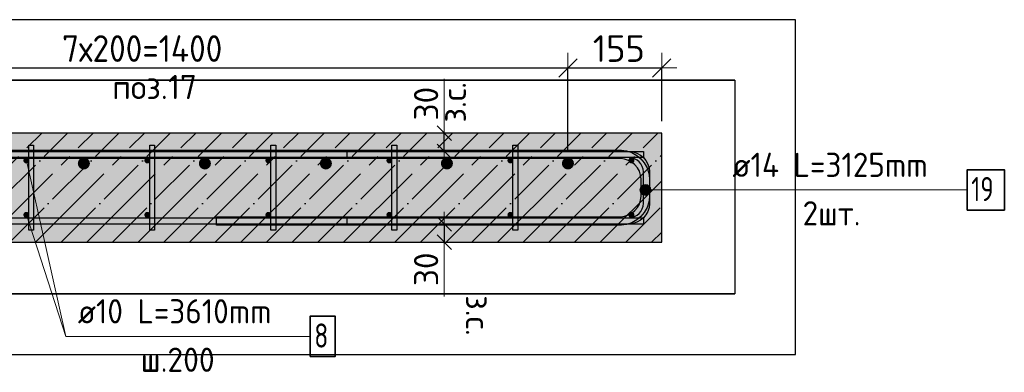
# Model space of a CAD drawing. Header units: millimetres. Extents: x -17997 to 37135, y 45383 to 72408.
# Tile 55 of 67: x 30638 to 32266, y 59124 to 59707. Entities that reach past the tile are written whole.
import ezdxf

# ---------------------------------------------------------------- set-up
doc = ezdxf.new("R2010")
doc.units = ezdxf.units.MM
doc.header["$PDMODE"] = 65
doc.linetypes.add('______11', pattern=[100, 80, -10, 0, -10])
doc.linetypes.add('______5', pattern=[220, 160, -20, 20, -20])
for name, color, linetype, lineweight in [('Standard', 7, 'Continuous', 25), ('Арм.стержн. Арматура края', 96, 'Continuous', 35), ('Арм.стержн. вертикальными 1', 22, 'Continuous', 35), ('Арм.стержн.горизонт. 1', 180, 'Continuous', 35), ('Арм.стержн.горизонт. 2', 202, 'Continuous', 35), ('Размерная линия_ общее', 7, 'Continuous', 13), ('Размерная линия_ общее_1', 7, 'Continuous', 13)]:
    doc.layers.add(name, color=color, linetype=linetype, lineweight=lineweight)
doc.layers.add('Арм.стержн. вертикальными 2', color=7, linetype='Continuous', lineweight=35, true_color=0x006e00)
doc.layers.add('Арм.стержн.Стяжки', color=7, linetype='Continuous', lineweight=35, true_color=0x501e0f)
doc.styles.add('ISOCPEUR', font='ISOCPEUR')
doc.dimstyles.new('DIMSTYLE_3', dxfattribs={"dimtxt": 44, "dimasz": 50, "dimexe": 0, "dimexo": 0, "dimgap": 22, "dimtad": 2, "dimdec": 0, "dimrnd": 5, "dimzin": 12, "dimdsep": 46, "dimtxsty": 'ISOCPEUR', "dimblk1": 'ALL_ML_STRICH', "dimblk2": 'ALL_ML_STRICH', "dimsah": 1, "dimcen": 0, "dimclrd": 7, "dimclre": 256, "dimclrt": 7, "dimadec": 0, "dimazin": 0, "dimtfac": 1, "dimtdec": 0, "dimtix": 1, "dimtmove": 2, "dimatfit": 3, "dimfxl": 0, "dimtzin": 0, "dimlwd": 0, "dimlwe": -3, "dimarcsym": 0})
doc.dimstyles.new('DIMSTYLE_8', dxfattribs={"dimtxt": 40, "dimasz": 40, "dimexe": 0, "dimexo": 0.001, "dimgap": 20, "dimtad": 2, "dimdec": 0, "dimrnd": 5, "dimzin": 12, "dimdsep": 46, "dimtxsty": 'ISOCPEUR', "dimblk1": 'ALL_ML_STRICH', "dimblk2": 'ALL_ML_STRICH', "dimsah": 1, "dimcen": 0, "dimse1": 1, "dimse2": 1, "dimclrd": 7, "dimclre": 256, "dimclrt": 7, "dimadec": 0, "dimazin": 0, "dimtfac": 1, "dimtdec": 0, "dimtix": 1, "dimtmove": 2, "dimatfit": 3, "dimfxl": 0, "dimtvp": 1.2, "dimtzin": 0, "dimlwd": 0, "dimlwe": -3, "dimarcsym": 0})

# ---------------------------------------------------------------- blocks, each defined once
blk = doc.blocks.new('ALL_ML_STRICH')
at = {"color": 0, "linetype": 'ByBlock', "lineweight": -2}
for p, q in [((0, -0.5), (0, 0.5)), ((-1, 0), (0.5, 0)), ((-0.3, -0.3), (0.3, 0.3))]:
    blk.add_line(p, q, dxfattribs=at)
blk = doc.blocks.new('*D86')
at = {"layer": 'DEFPOINTS', "color": 7, "linetype": 'Continuous', "lineweight": 13, "transparency": 33554687}
for p in [(31331.4, 59519.3), (31331.4, 59489.3), (31340.1, 59489.3)]:
    blk.add_point(p, dxfattribs=at)
at = {"layer": 'Размерная линия_ общее_1', "color": 7, "linetype": 'Continuous', "lineweight": -2, "transparency": 33554687}
blk.add_line((31340.1, 59489.3), (31340.1, 59519.3), dxfattribs=at)
at = {"layer": 'Размерная линия_ общее_1', "color": 7, "linetype": 'Continuous', "lineweight": 13, "transparency": 33554687, "xscale": 40, "yscale": 40, "zscale": 40}
for p, rotation in [((31340.1, 59519.3), 90), ((31340.1, 59489.3), 270)]:
    blk.add_blockref('ALL_ML_STRICH', p, dxfattribs=dict(at, rotation=rotation))
at = {"layer": 'Размерная линия_ общее_1', "color": 7, "linetype": 'Continuous', "lineweight": 13, "transparency": 33554687, "insert": (31335.9, 59536.9), "char_height": 40, "width": 2, "attachment_point": 1, "rotation": 90, "line_spacing_factor": 0.60241, "style": 'ISOCPEUR'}
blk.add_mtext('з.с.', dxfattribs=at)
at = {"layer": 'Размерная линия_ общее_1', "color": 7, "linetype": 'Continuous', "lineweight": 13, "transparency": 33554687, "insert": (31310.1, 59568.1), "char_height": 40, "width": 80, "attachment_point": 5, "rotation": 90, "style": 'ISOCPEUR'}
blk.add_mtext('\\A1;{30}', dxfattribs=at)
blk = doc.blocks.new('*D87')
at = {"layer": 'DEFPOINTS', "color": 7, "linetype": 'Continuous', "lineweight": 13, "transparency": 33554687}
for p in [(31331.4, 59369.3), (31340.1, 59369.3), (31331.4, 59339.3)]:
    blk.add_point(p, dxfattribs=at)
at = {"layer": 'Размерная линия_ общее_1', "color": 7, "linetype": 'Continuous', "lineweight": -2, "transparency": 33554687}
blk.add_line((31340.1, 59369.3), (31340.1, 59339.3), dxfattribs=at)
at = {"layer": 'Размерная линия_ общее_1', "color": 7, "linetype": 'Continuous', "lineweight": 13, "transparency": 33554687, "xscale": 40, "yscale": 40, "zscale": 40}
for p, rotation in [((31340.1, 59369.3), 90), ((31340.1, 59339.3), 270)]:
    blk.add_blockref('ALL_ML_STRICH', p, dxfattribs=dict(at, rotation=rotation))
at = {"layer": 'Размерная линия_ общее_1', "color": 7, "linetype": 'Continuous', "lineweight": 13, "transparency": 33554687, "insert": (31310.1, 59294.5), "char_height": 40, "width": 80, "attachment_point": 5, "rotation": 90, "style": 'ISOCPEUR'}
blk.add_mtext('\\A1;{30}', dxfattribs=at)
at = {"layer": 'Размерная линия_ общее_1', "color": 7, "linetype": 'Continuous', "lineweight": 13, "transparency": 33554687, "insert": (31415.9, 59251.7), "char_height": 40, "width": 2, "attachment_point": 1, "rotation": 270, "line_spacing_factor": 0.60241, "style": 'ISOCPEUR'}
blk.add_mtext('з.с.', dxfattribs=at)
blk = doc.blocks.new('*D231')
at = {"layer": 'DEFPOINTS', "color": 7, "linetype": 'Continuous', "lineweight": 13, "transparency": 33554687}
for p in [(30144.5, 59627.1), (30144.5, 59469.3), (31544.5, 59469.3)]:
    blk.add_point(p, dxfattribs=at)
at = {"layer": 'Размерная линия_ общее', "color": 253, "linetype": 'Continuous', "lineweight": -2, "true_color": 0xa0a0a0, "transparency": 33554687}
for p, q in [((30144.5, 59489.3), (30144.5, 59627.1)), ((31544.5, 59489.3), (31544.5, 59627.1))]:
    blk.add_line(p, q, dxfattribs=at)
at = {"layer": 'Размерная линия_ общее', "color": 7, "linetype": 'Continuous', "lineweight": -2, "transparency": 33554687}
blk.add_line((30144.5, 59627.1), (31544.5, 59627.1), dxfattribs=at)
at = {"layer": 'Размерная линия_ общее', "color": 7, "linetype": 'Continuous', "lineweight": 13, "transparency": 33554687, "xscale": 50, "yscale": 50, "zscale": 50, "rotation": 180}
blk.add_blockref('ALL_ML_STRICH', (30144.5, 59627.1), dxfattribs=at)
at = {"layer": 'Размерная линия_ общее', "color": 7, "linetype": 'Continuous', "lineweight": 13, "transparency": 33554687, "xscale": 50, "yscale": 50, "zscale": 50}
blk.add_blockref('ALL_ML_STRICH', (31544.5, 59627.1), dxfattribs=at)
at = {"layer": 'Размерная линия_ общее', "color": 7, "linetype": 'Continuous', "lineweight": 13, "transparency": 33554687, "insert": (30708.5, 59681.1), "char_height": 44, "width": 2.2, "attachment_point": 1, "line_spacing_factor": 0.60241, "style": 'ISOCPEUR'}
blk.add_mtext('\\W0.91;7х200=1400', dxfattribs=at)
blk = doc.blocks.new('*D232')
at = {"layer": 'DEFPOINTS', "color": 7, "linetype": 'Continuous', "lineweight": 13, "transparency": 33554687}
for p in [(31544.5, 59627.1), (31699.5, 59519.3), (31544.5, 59469.3)]:
    blk.add_point(p, dxfattribs=at)
at = {"layer": 'Размерная линия_ общее', "color": 253, "linetype": 'Continuous', "lineweight": -2, "true_color": 0xa0a0a0, "transparency": 33554687}
for p, q in [((31544.5, 59489.3), (31544.5, 59627.1)), ((31699.5, 59539.3), (31699.5, 59627.1))]:
    blk.add_line(p, q, dxfattribs=at)
at = {"layer": 'Размерная линия_ общее', "color": 7, "linetype": 'Continuous', "lineweight": -2, "transparency": 33554687}
blk.add_line((31544.5, 59627.1), (31699.5, 59627.1), dxfattribs=at)
at = {"layer": 'Размерная линия_ общее', "color": 7, "linetype": 'Continuous', "lineweight": 13, "transparency": 33554687, "xscale": 50, "yscale": 50, "zscale": 50, "rotation": 180}
blk.add_blockref('ALL_ML_STRICH', (31544.5, 59627.1), dxfattribs=at)
at = {"layer": 'Размерная линия_ общее', "color": 7, "linetype": 'Continuous', "lineweight": 13, "transparency": 33554687, "xscale": 50, "yscale": 50, "zscale": 50}
blk.add_blockref('ALL_ML_STRICH', (31699.5, 59627.1), dxfattribs=at)
at = {"layer": 'Размерная линия_ общее', "color": 7, "linetype": 'Continuous', "lineweight": 13, "transparency": 33554687, "insert": (31628.6, 59659.1), "char_height": 44, "width": 132, "attachment_point": 5, "style": 'ISOCPEUR'}
blk.add_mtext('\\A1;{155}', dxfattribs=at)

msp = doc.modelspace()

# ---------------------------------------------------------------- hatches: boundary and pattern name
at = {"layer": 'Standard', "linetype": 'Continuous', "lineweight": -3, "transparency": 33554687}
msp.add_hatch(color=7, dxfattribs=at).paths.add_polyline_path([(29879.5, 59519.3), (29879.5, 59339.3), (31699.5, 59339.3), (31699.5, 59519.3)])
at = {"layer": 'Арм.стержн. вертикальными 1', "linetype": 'Continuous', "lineweight": 50, "transparency": 33554687}
for points in [[(30654.5, 59474.3), (30654.1, 59476.2), (30653, 59477.9), (30651.4, 59479), (30649.5, 59479.3), (30647.5, 59479), (30645.9, 59477.9), (30644.8, 59476.2), (30644.5, 59474.3), (30644.8, 59472.4), (30645.9, 59470.8), (30647.5, 59469.7), (30649.5, 59469.3), (30651.4, 59469.7), (30653, 59470.8), (30654.1, 59472.4)], [(30854.5, 59474.3), (30854.1, 59476.2), (30853, 59477.9), (30851.4, 59479), (30849.5, 59479.3), (30847.5, 59479), (30845.9, 59477.9), (30844.8, 59476.2), (30844.5, 59474.3), (30844.8, 59472.4), (30845.9, 59470.8), (30847.5, 59469.7), (30849.5, 59469.3), (30851.4, 59469.7), (30853, 59470.8), (30854.1, 59472.4)], [(31054.5, 59474.3), (31054.1, 59476.2), (31053, 59477.9), (31051.4, 59479), (31049.5, 59479.3), (31047.5, 59479), (31045.9, 59477.9), (31044.8, 59476.2), (31044.5, 59474.3), (31044.8, 59472.4), (31045.9, 59470.8), (31047.5, 59469.7), (31049.5, 59469.3), (31051.4, 59469.7), (31053, 59470.8), (31054.1, 59472.4)], [(31254.5, 59474.3), (31254.1, 59476.2), (31253, 59477.9), (31251.4, 59479), (31249.5, 59479.3), (31247.5, 59479), (31245.9, 59477.9), (31244.8, 59476.2), (31244.5, 59474.3), (31244.8, 59472.4), (31245.9, 59470.8), (31247.5, 59469.7), (31249.5, 59469.3), (31251.4, 59469.7), (31253, 59470.8), (31254.1, 59472.4)], [(31454.5, 59474.3), (31454.1, 59476.2), (31453, 59477.9), (31451.4, 59479), (31449.5, 59479.3), (31447.5, 59479), (31445.9, 59477.9), (31444.8, 59476.2), (31444.5, 59474.3), (31444.8, 59472.4), (31445.9, 59470.8), (31447.5, 59469.7), (31449.5, 59469.3), (31451.4, 59469.7), (31453, 59470.8), (31454.1, 59472.4)], [(31654.5, 59474.3), (31654.1, 59476.2), (31653, 59477.9), (31651.4, 59479), (31649.5, 59479.3), (31647.5, 59479), (31645.9, 59477.9), (31644.8, 59476.2), (31644.5, 59474.3), (31644.8, 59472.4), (31645.9, 59470.8), (31647.5, 59469.7), (31649.5, 59469.3), (31651.4, 59469.7), (31653, 59470.8), (31654.1, 59472.4)], [(30654.5, 59384.3), (30654.1, 59386.2), (30653, 59387.9), (30651.4, 59389), (30649.5, 59389.3), (30647.5, 59389), (30645.9, 59387.9), (30644.8, 59386.2), (30644.5, 59384.3), (30644.8, 59382.4), (30645.9, 59380.8), (30647.5, 59379.7), (30649.5, 59379.3), (30651.4, 59379.7), (30653, 59380.8), (30654.1, 59382.4)], [(30854.5, 59384.3), (30854.1, 59386.2), (30853, 59387.9), (30851.4, 59389), (30849.5, 59389.3), (30847.5, 59389), (30845.9, 59387.9), (30844.8, 59386.2), (30844.5, 59384.3), (30844.8, 59382.4), (30845.9, 59380.8), (30847.5, 59379.7), (30849.5, 59379.3), (30851.4, 59379.7), (30853, 59380.8), (30854.1, 59382.4)], [(31054.5, 59384.3), (31054.1, 59386.2), (31053, 59387.9), (31051.4, 59389), (31049.5, 59389.3), (31047.5, 59389), (31045.9, 59387.9), (31044.8, 59386.2), (31044.5, 59384.3), (31044.8, 59382.4), (31045.9, 59380.8), (31047.5, 59379.7), (31049.5, 59379.3), (31051.4, 59379.7), (31053, 59380.8), (31054.1, 59382.4)], [(31254.5, 59384.3), (31254.1, 59386.2), (31253, 59387.9), (31251.4, 59389), (31249.5, 59389.3), (31247.5, 59389), (31245.9, 59387.9), (31244.8, 59386.2), (31244.5, 59384.3), (31244.8, 59382.4), (31245.9, 59380.8), (31247.5, 59379.7), (31249.5, 59379.3), (31251.4, 59379.7), (31253, 59380.8), (31254.1, 59382.4)], [(31454.5, 59384.3), (31454.1, 59386.2), (31453, 59387.9), (31451.4, 59389), (31449.5, 59389.3), (31447.5, 59389), (31445.9, 59387.9), (31444.8, 59386.2), (31444.5, 59384.3), (31444.8, 59382.4), (31445.9, 59380.8), (31447.5, 59379.7), (31449.5, 59379.3), (31451.4, 59379.7), (31453, 59380.8), (31454.1, 59382.4)], [(31654.5, 59384.3), (31654.1, 59386.2), (31653, 59387.9), (31651.4, 59389), (31649.5, 59389.3), (31647.5, 59389), (31645.9, 59387.9), (31644.8, 59386.2), (31644.5, 59384.3), (31644.8, 59382.4), (31645.9, 59380.8), (31647.5, 59379.7), (31649.5, 59379.3), (31651.4, 59379.7), (31653, 59380.8), (31654.1, 59382.4)]]:
    msp.add_hatch(color=4, dxfattribs=at).paths.add_polyline_path(points)
at = {"layer": 'Арм.стержн. вертикальными 2', "linetype": 'Continuous', "lineweight": 50, "transparency": 33554687}
for points in [[(30754.5, 59469.3), (30753.7, 59473.2), (30751.5, 59476.4), (30748.3, 59478.6), (30744.5, 59479.3), (30740.6, 59478.6), (30737.4, 59476.4), (30735.2, 59473.2), (30734.5, 59469.3), (30735.2, 59465.5), (30737.4, 59462.3), (30740.6, 59460.1), (30744.5, 59459.3), (30748.3, 59460.1), (30751.5, 59462.3), (30753.7, 59465.5)], [(30954.5, 59469.3), (30953.7, 59473.2), (30951.5, 59476.4), (30948.3, 59478.6), (30944.5, 59479.3), (30940.6, 59478.6), (30937.4, 59476.4), (30935.2, 59473.2), (30934.5, 59469.3), (30935.2, 59465.5), (30937.4, 59462.3), (30940.6, 59460.1), (30944.5, 59459.3), (30948.3, 59460.1), (30951.5, 59462.3), (30953.7, 59465.5)], [(31154.5, 59469.3), (31153.7, 59473.2), (31151.5, 59476.4), (31148.3, 59478.6), (31144.5, 59479.3), (31140.6, 59478.6), (31137.4, 59476.4), (31135.2, 59473.2), (31134.5, 59469.3), (31135.2, 59465.5), (31137.4, 59462.3), (31140.6, 59460.1), (31144.5, 59459.3), (31148.3, 59460.1), (31151.5, 59462.3), (31153.7, 59465.5)], [(31354.5, 59469.3), (31353.7, 59473.2), (31351.5, 59476.4), (31348.3, 59478.6), (31344.5, 59479.3), (31340.6, 59478.6), (31337.4, 59476.4), (31335.2, 59473.2), (31334.5, 59469.3), (31335.2, 59465.5), (31337.4, 59462.3), (31340.6, 59460.1), (31344.5, 59459.3), (31348.3, 59460.1), (31351.5, 59462.3), (31353.7, 59465.5)], [(31554.5, 59469.3), (31553.7, 59473.2), (31551.5, 59476.4), (31548.3, 59478.6), (31544.5, 59479.3), (31540.6, 59478.6), (31537.4, 59476.4), (31535.2, 59473.2), (31534.5, 59469.3), (31535.2, 59465.5), (31537.4, 59462.3), (31540.6, 59460.1), (31544.5, 59459.3), (31548.3, 59460.1), (31551.5, 59462.3), (31553.7, 59465.5)]]:
    msp.add_hatch(color=7, dxfattribs=at).paths.add_polyline_path(points)
at = {"layer": 'Арм.стержн.горизонт. 2', "linetype": 'Continuous', "lineweight": 13, "transparency": 33554687}
for points in [[(31664.7, 59421.1), (31664.7, 59430.1), (31663.5, 59425.6)], [(31664.7, 59421.1), (31664.7, 59430.1), (31663.5, 59425.6)], [(31668, 59417.9), (31668, 59433.4), (31664.7, 59430.1)], [(31668, 59417.9), (31668, 59433.4), (31664.7, 59430.1)], [(31668, 59417.9), (31664.7, 59430.1), (31664.7, 59421.1)], [(31668, 59417.9), (31664.7, 59430.1), (31664.7, 59421.1)], [(31672.5, 59416.6), (31672.5, 59434.6), (31668, 59433.4)], [(31672.5, 59416.6), (31672.5, 59434.6), (31668, 59433.4)], [(31672.5, 59416.6), (31668, 59433.4), (31668, 59417.9)], [(31672.5, 59416.6), (31668, 59433.4), (31668, 59417.9)], [(31677, 59417.9), (31677, 59433.4), (31672.5, 59434.6)], [(31677, 59417.9), (31672.5, 59434.6), (31672.5, 59416.6)], [(31677, 59417.9), (31677, 59433.4), (31672.5, 59434.6)], [(31677, 59417.9), (31672.5, 59434.6), (31672.5, 59416.6)], [(31680.2, 59421.1), (31680.2, 59430.1), (31677, 59433.4)], [(31680.2, 59421.1), (31677, 59433.4), (31677, 59417.9)], [(31680.2, 59421.1), (31680.2, 59430.1), (31677, 59433.4)], [(31680.2, 59421.1), (31677, 59433.4), (31677, 59417.9)], [(31680.2, 59430.1), (31680.2, 59421.1), (31681.5, 59425.6)], [(31680.2, 59430.1), (31680.2, 59421.1), (31681.5, 59425.6)]]:
    msp.add_hatch(color=7, dxfattribs=at).paths.add_polyline_path(points)

# ---------------------------------------------------------------- linework, layer by layer
at = {"layer": 'Standard', "color": 52, "linetype": 'Continuous', "lineweight": -3, "transparency": 33554687}
for p, q in [((29210.4, 59606.7), (31820.4, 59606.7)), ((31820.4, 59606.7), (29210.4, 59606.7)), ((31820.4, 59606.7), (31820.4, 59253.8)), ((31820.4, 59606.7), (31820.4, 59253.8)), ((29210.4, 59253.8), (31820.4, 59253.8)), ((31820.4, 59253.8), (29210.4, 59253.8))]:
    msp.add_line(p, q, dxfattribs=at)
at = {"layer": 'Standard', "color": 7, "linetype": 'Continuous', "lineweight": 13, "transparency": 33554687}
for p, q in [((31340.1, 59519.3), (31340.1, 59609.3)), ((30649.5, 59474.3), (30714.5, 59183.7)), ((31340.1, 59339.3), (31340.1, 59249.3))]:
    msp.add_line(p, q, dxfattribs=at)
at = {"layer": 'Standard', "color": 7, "linetype": 'Continuous', "lineweight": 25, "transparency": 33554687}
for p, q in [((31699.5, 59519.3), (29879.5, 59519.3)), ((31699.5, 59339.3), (31699.5, 59519.3)), ((29879.5, 59339.3), (31699.5, 59339.3))]:
    msp.add_line(p, q, dxfattribs=at)
at = {"layer": 'Standard', "color": 7, "linetype": '______5', "lineweight": -3, "transparency": 33554687}
for p, q in [((30494.9, 59339.3), (30674.9, 59519.3)), ((30579.7, 59339.3), (30759.7, 59519.3)), ((30664.6, 59339.3), (30844.6, 59519.3)), ((30749.4, 59339.3), (30929.4, 59519.3)), ((30834.3, 59339.3), (31014.3, 59519.3)), ((30919.1, 59339.3), (31099.1, 59519.3)), ((31004, 59339.3), (31184, 59519.3)), ((31088.8, 59339.3), (31268.8, 59519.3)), ((31173.7, 59339.3), (31353.7, 59519.3)), ((31258.5, 59339.3), (31438.5, 59519.3)), ((31343.4, 59339.3), (31523.4, 59519.3)), ((31428.2, 59339.3), (31608.2, 59519.3)), ((31513.1, 59339.3), (31693.1, 59519.3)), ((31597.9, 59339.3), (31699.5, 59440.8)), ((31682.8, 59339.3), (31699.5, 59356))]:
    msp.add_line(p, q, dxfattribs=at)
at = {"layer": 'Standard', "color": 7, "linetype": '______11', "lineweight": -3, "transparency": 33554687}
for p, q in [((30537.3, 59339.3), (30717.3, 59519.3)), ((30622.1, 59339.3), (30802.1, 59519.3)), ((30707, 59339.3), (30887, 59519.3)), ((30791.8, 59339.3), (30971.8, 59519.3)), ((30876.7, 59339.3), (31056.7, 59519.3)), ((30961.5, 59339.3), (31141.5, 59519.3)), ((31046.4, 59339.3), (31226.4, 59519.3)), ((31131.3, 59339.3), (31311.3, 59519.3)), ((31216.1, 59339.3), (31396.1, 59519.3)), ((31301, 59339.3), (31481, 59519.3)), ((31385.8, 59339.3), (31565.8, 59519.3)), ((31470.7, 59339.3), (31650.7, 59519.3)), ((31555.5, 59339.3), (31699.5, 59483.3)), ((31640.4, 59339.3), (31699.5, 59398.4))]:
    msp.add_line(p, q, dxfattribs=at)
at = {"layer": 'Standard', "color": 7, "linetype": 'Continuous', "lineweight": 25, "transparency": 33554687}
msp.add_lwpolyline([(29110.4, 59153.8), (31920.4, 59153.8), (31920.4, 59706.7), (29110.4, 59706.7), (29110.4, 59153.8)], dxfattribs=at)
at = {"layer": 'Арм.стержн. Арматура края', "color": 4, "linetype": 'Continuous', "lineweight": 25, "transparency": 33554687}
msp.add_lwpolyline([(31179.5, 59379.3), (31645.4, 59379.3), (31649.9, 59380), (31654.5, 59381.5), (31658.7, 59383.8), (31662.1, 59386.7), (31665, 59390.1), (31667.3, 59394.3), (31668.8, 59398.9), (31669.5, 59403.4), (31669.5, 59455.3), (31668.8, 59459.8), (31667.3, 59464.4), (31665, 59468.6), (31662.1, 59472), (31658.7, 59474.8), (31654.5, 59477.2), (31649.9, 59478.7), (31645.4, 59479.3), (31179.5, 59479.3), (31179.5, 59489.3), (31646.1, 59489.3), (31652.2, 59488.5), (31658.6, 59486.4), (31664.4, 59483.1), (31669.2, 59479.1), (31673.2, 59474.3), (31676.5, 59468.4), (31678.6, 59462.1), (31679.5, 59456), (31679.5, 59402.7), (31678.6, 59396.6), (31676.5, 59390.2), (31673.2, 59384.4), (31669.2, 59379.6), (31664.4, 59375.6), (31658.6, 59372.3), (31652.2, 59370.2), (31646.1, 59369.3), (31179.5, 59369.3), (31179.5, 59379.3)], dxfattribs=at)
msp.add_lwpolyline([(31179.5, 59379.3), (31645.4, 59379.3), (31649.9, 59380), (31654.5, 59381.5), (31658.7, 59383.8), (31662.1, 59386.7), (31665, 59390.1), (31667.3, 59394.3), (31668.8, 59398.9), (31669.5, 59403.4), (31669.5, 59455.3), (31668.8, 59459.8), (31667.3, 59464.4), (31665, 59468.6), (31662.1, 59472), (31658.7, 59474.8), (31654.5, 59477.2), (31649.9, 59478.7), (31645.4, 59479.3), (31179.5, 59479.3), (31179.5, 59489.3), (31646.1, 59489.3), (31652.2, 59488.5), (31658.6, 59486.4), (31664.4, 59483.1), (31669.2, 59479.1), (31673.2, 59474.3), (31676.5, 59468.4), (31678.6, 59462.1), (31679.5, 59456), (31679.5, 59402.7), (31678.6, 59396.6), (31676.5, 59390.2), (31673.2, 59384.4), (31669.2, 59379.6), (31664.4, 59375.6), (31658.6, 59372.3), (31652.2, 59370.2), (31646.1, 59369.3), (31179.5, 59369.3), (31179.5, 59379.3)], dxfattribs=at)
at = {"layer": 'Арм.стержн. вертикальными 1', "color": 7, "linetype": 'Continuous', "lineweight": 13, "transparency": 33554687}
for q in [(30649.5, 59384.3), (31118.5, 59183.7)]:
    msp.add_line((30714.5, 59183.7), q, dxfattribs=at)
at = {"layer": 'Арм.стержн. вертикальными 1', "color": 7, "linetype": 'Continuous', "lineweight": 35, "transparency": 33554687}
msp.add_lwpolyline([(31118.5, 59150.4), (31159.8, 59150.4), (31159.8, 59217.1), (31118.5, 59217.1), (31118.5, 59150.4)], dxfattribs=at)
at = {"layer": 'Арм.стержн.горизонт. 1', "color": 52, "linetype": 'Continuous', "lineweight": 25, "transparency": 33554687}
for p, q in [((31699.5, 59519.3), (31699.5, 59519.3)), ((31699.5, 59339.3), (31699.5, 59339.3))]:
    msp.add_line(p, q, dxfattribs=at)
at = {"layer": 'Арм.стержн.горизонт. 1', "color": 4, "linetype": 'Continuous', "lineweight": 25, "transparency": 33554687}
for points in [[(29205.4, 59489.3), (31669.5, 59489.3), (31669.5, 59479.3), (29205.4, 59479.3), (29205.4, 59489.3)], [(29205.4, 59489.3), (31669.5, 59489.3), (31669.5, 59479.3), (29205.4, 59479.3), (29205.4, 59489.3)], [(29205.4, 59379.3), (31669.5, 59379.3), (31669.5, 59369.3), (29205.4, 59369.3), (29205.4, 59379.3)], [(29205.4, 59379.3), (31669.5, 59379.3), (31669.5, 59369.3), (29205.4, 59369.3), (29205.4, 59379.3)]]:
    msp.add_lwpolyline(points, dxfattribs=at)
at = {"layer": 'Арм.стержн.горизонт. 2', "color": 7, "linetype": 'Continuous', "lineweight": 13, "transparency": 33554687}
for p, q in [((31672.5, 59434.6), (31672.5, 59434.6)), ((31672.5, 59434.6), (31672.5, 59434.6)), ((31663.5, 59425.6), (31663.5, 59425.6)), ((31663.5, 59425.6), (31663.5, 59425.6)), ((31796.3, 59425.6), (31672.5, 59425.6)), ((31796.3, 59425.6), (31672.5, 59425.6)), ((31672.5, 59416.6), (31672.5, 59416.6)), ((31672.5, 59416.6), (31672.5, 59416.6)), ((31681.5, 59425.6), (31681.5, 59425.6)), ((31681.5, 59425.6), (31681.5, 59425.6)), ((31796.3, 59425.6), (32204.3, 59425.6))]:
    msp.add_line(p, q, dxfattribs=at)
at = {"layer": 'Арм.стержн.горизонт. 2', "color": 7, "linetype": 'Continuous', "lineweight": 25, "transparency": 33554687}
for points in [[(29339.5, 59491.3), (31632.8, 59491.3), (31641.3, 59490.1), (31650.2, 59487.2), (31658.4, 59482.6), (31665.1, 59477), (31670.7, 59470.3), (31675.3, 59462.1), (31678.3, 59453.2), (31679.5, 59444.7), (31679.5, 59414), (31678.3, 59405.5), (31675.3, 59396.6), (31670.7, 59388.4), (31665.1, 59381.7), (31658.4, 59376), (31650.2, 59371.5), (31641.3, 59368.5), (31632.8, 59367.3), (30963.5, 59367.3), (30963.5, 59381.3)], [(29339.5, 59491.3), (31632.8, 59491.3), (31641.3, 59490.1), (31650.2, 59487.2), (31658.4, 59482.6), (31665.1, 59477), (31670.7, 59470.3), (31675.3, 59462.1), (31678.3, 59453.2), (31679.5, 59444.7), (31679.5, 59414), (31678.3, 59405.5), (31675.3, 59396.6), (31670.7, 59388.4), (31665.1, 59381.7), (31658.4, 59376), (31650.2, 59371.5), (31641.3, 59368.5), (31632.8, 59367.3), (30963.5, 59367.3), (30963.5, 59381.3)], [(30963.5, 59381.3), (31631.8, 59381.3), (31638.1, 59382.2), (31644.5, 59384.3), (31650.4, 59387.6), (31655.2, 59391.6), (31659.2, 59396.4), (31662.5, 59402.3), (31664.6, 59408.7), (31665.5, 59415), (31665.5, 59443.7), (31664.6, 59450), (31662.5, 59456.4), (31659.2, 59462.3), (31655.2, 59467.1), (31650.4, 59471.1), (31644.5, 59474.3), (31638.1, 59476.5), (31631.8, 59477.3), (29339.5, 59477.3)], [(30963.5, 59381.3), (31631.8, 59381.3), (31638.1, 59382.2), (31644.5, 59384.3), (31650.4, 59387.6), (31655.2, 59391.6), (31659.2, 59396.4), (31662.5, 59402.3), (31664.6, 59408.7), (31665.5, 59415), (31665.5, 59443.7), (31664.6, 59450), (31662.5, 59456.4), (31659.2, 59462.3), (31655.2, 59467.1), (31650.4, 59471.1), (31644.5, 59474.3), (31638.1, 59476.5), (31631.8, 59477.3), (29339.5, 59477.3)]]:
    msp.add_lwpolyline(points, dxfattribs=at)
at = {"layer": 'Арм.стержн.горизонт. 2', "color": 7, "linetype": 'Continuous', "lineweight": 35, "transparency": 33554687}
msp.add_lwpolyline([(32204.3, 59392.3), (32265.7, 59392.3), (32265.7, 59459), (32204.3, 59459), (32204.3, 59392.3)], dxfattribs=at)
at = {"layer": 'Арм.стержн.горизонт. 2', "color": 7, "linetype": 'Continuous', "lineweight": 13, "transparency": 33554687}
msp.add_circle((31672.5, 59425.6), 9, dxfattribs=at)
msp.add_circle((31672.5, 59425.6), 9, dxfattribs=at)
at = {"layer": 'Арм.стержн.Стяжки', "color": 40, "linetype": 'Continuous', "lineweight": 25, "transparency": 33554687}
for points in [[(30653.5, 59359.3), (30653.5, 59499.3), (30661.5, 59499.3), (30661.5, 59359.3), (30653.5, 59359.3)], [(30853.5, 59359.3), (30853.5, 59499.3), (30861.5, 59499.3), (30861.5, 59359.3), (30853.5, 59359.3)], [(31053.5, 59359.3), (31053.5, 59499.3), (31061.5, 59499.3), (31061.5, 59359.3), (31053.5, 59359.3)], [(31253.5, 59359.3), (31253.5, 59499.3), (31261.5, 59499.3), (31261.5, 59359.3), (31253.5, 59359.3)], [(31453.5, 59359.3), (31453.5, 59499.3), (31461.5, 59499.3), (31461.5, 59359.3), (31453.5, 59359.3)]]:
    msp.add_lwpolyline(points, dxfattribs=at)

# ---------------------------------------------------------------- texts
at = {"layer": 'Standard', "color": 7, "linetype": 'Continuous', "lineweight": 13, "transparency": 33554687, "insert": (30861.3, 59595.6), "char_height": 40, "width": 159.975, "attachment_point": 5, "style": 'ISOCPEUR'}
msp.add_mtext('\\A1;{\\fISOCPEUR|i0|b0;\\H40.000000;\\W1.000000;\\C7;поз.17}\\P', dxfattribs=at)
at = {"layer": 'Арм.стержн. вертикальными 1', "color": 7, "linetype": 'Continuous', "lineweight": 25, "transparency": 33554687, "char_height": 40, "attachment_point": 7, "style": 'ISOCPEUR'}
for s, insert, width in [('\\W0.94;ø10 L=3610mm ', (30734.5, 59205.1), 382.615), ('\\W0.78;8', (31125.1, 59165.1), 43.521), ('\\W0.95;ш.200 ', (30838.5, 59125.1), 174.933)]:
    msp.add_mtext(s, dxfattribs=dict(at, insert=insert, width=width))
at = {"layer": 'Арм.стержн.горизонт. 2', "color": 7, "linetype": 'Continuous', "lineweight": 25, "transparency": 33554687, "char_height": 40, "attachment_point": 7, "style": 'ISOCPEUR'}
for s, insert, width in [('\\W0.94;ø14 L=3125mm ', (31816.3, 59447), 386.635), ('\\W0.75;19', (32211, 59407), 62.971), ('\\W0.94;2шт. ', (31932.3, 59367), 154.838)]:
    msp.add_mtext(s, dxfattribs=dict(at, insert=insert, width=width))

# ---------------------------------------------------------------- dimensions: what is measured, and where the dimension line sits
at = {"layer": 'Размерная линия_ общее', "color": 7, "linetype": 'Continuous', "lineweight": 13, "transparency": 33554687}
dim = msp.add_linear_dim(base=(31699.5, 59627.1), p1=(31544.5, 59489.3), p2=(31699.5, 59539.3), dimstyle='DIMSTYLE_3', override={"dimpost": '<>', "dimclrd": 7, "dimclre": 253, "dimclrt": 7, "dimlwd": 0, "dimlwe": 65533}, dxfattribs=at)
dim.commit()
dim.dimension.update_dxf_attribs({"geometry": '*D232', "text_midpoint": (31628.6, 59659.1), "dimtype": 160})
dim = msp.add_linear_dim(base=(31544.5, 59627.1), p1=(30144.5, 59489.3), p2=(31544.5, 59489.3), text='\\W0.91;7х200=1400', dimstyle='DIMSTYLE_3', override={"dimpost": '<>', "dimclrd": 7, "dimclre": 253, "dimclrt": 7, "dimlwd": 0, "dimlwe": 65533}, dxfattribs=at)
dim.commit()
dim.dimension.update_dxf_attribs({"geometry": '*D231', "text_midpoint": (30844.5, 59649.1), "dimtype": 160})
at = {"layer": 'Размерная линия_ общее_1', "color": 7, "linetype": 'Continuous', "lineweight": 13, "transparency": 33554687}
for base, p1, p2, angle, picture, middle in [((31340.1, 59519.3), (31331.4, 59489.3), (31331.4, 59519.3), 90, '*D86', (31310.1, 59568.1)), ((31340.1, 59339.3), (31331.4, 59369.3), (31331.4, 59339.3), 270, '*D87', (31310.1, 59294.5))]:
    dim = msp.add_linear_dim(base=base, p1=p1, p2=p2, angle=angle, text='<>\\Xз.с.', dimstyle='DIMSTYLE_8', override={"dimpost": '<>', "dimclrd": 7, "dimclre": 253, "dimclrt": 7, "dimlwd": 0, "dimlwe": 65533}, dxfattribs=at)
    dim.commit()
    dim.dimension.update_dxf_attribs({"geometry": picture, "text_midpoint": middle, "dimtype": 160})

doc.saveas('drawing.dxf')
